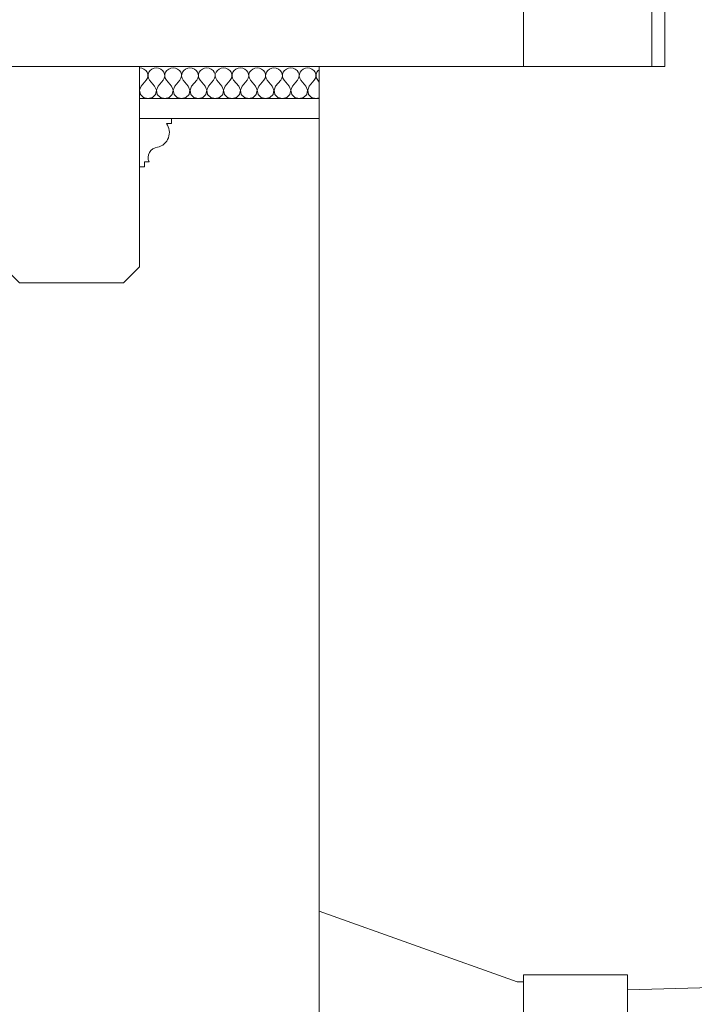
# Model space of a CAD drawing. Header units: millimetres. Extents: x -573548 to 674770, y -246895 to -89040.
# Tile 104 of 199: x 117791 to 118634, y -236849 to -235619. Entities that reach past the tile are written whole.
import ezdxf

# ---------------------------------------------------------------- set-up
doc = ezdxf.new("R2010")
doc.units = ezdxf.units.MM
for name, color, linetype, lineweight in [('A-ZELBET_Nr_pióra__21', 8, 'Continuous', 9), ('A_okno_Nr_pióra__1', 8, 'Continuous', 9), ('A_płatwie_Nr_pióra__41', 8, 'Continuous', 9), ('belki sufitowe_Nr_pióra__41', 8, 'Continuous', 9), ('drewno_Nr_pióra__41', 8, 'Continuous', 9), ('Nowe_Drawing & Figure_Nr_pióra__59', 8, 'Continuous', 9), ('Nowe_strop_Nr_pióra__59', 8, 'Continuous', 9), ('SCIANY_KONSTR_Nr_pióra__21', 8, 'Continuous', 9), ('strop_Nr_pióra__41', 8, 'Continuous', 9)]:
    doc.layers.add(name, color=color, linetype=linetype, lineweight=lineweight)
doc.layers.add('Nowe_Drawing & Figure', color=7, linetype='Continuous')

# ---------------------------------------------------------------- blocks, each defined once
blk = doc.blocks.new('*X486', base_point=(477978.7, -104863.6))
at = {"layer": 'Nowe_Drawing & Figure', "color": 21, "linetype": 'Continuous', "lineweight": 13, "true_color": 0xffaaaa}
for p, q in [((512710.6, -73220.8), (512707.7, -73220.4)), ((512713.2, -73221.8), (512710.6, -73220.8)), ((512715.5, -73223.5), (512713.2, -73221.8)), ((512723.2, -73221.8), (512721, -73223.5)), ((512725.9, -73220.8), (512723.2, -73221.8)), ((512728.7, -73220.4), (512725.9, -73220.8)), ((512731.6, -73220.8), (512728.7, -73220.4)), ((512734.2, -73221.8), (512731.6, -73220.8)), ((512736.5, -73223.5), (512734.2, -73221.8)), ((512744.2, -73221.8), (512742, -73223.5)), ((512746.9, -73220.8), (512744.2, -73221.8)), ((512749.7, -73220.4), (512746.9, -73220.8)), ((512752.6, -73220.8), (512749.7, -73220.4)), ((512755.2, -73221.8), (512752.6, -73220.8)), ((512757.5, -73223.5), (512755.2, -73221.8)), ((512765.2, -73221.8), (512763, -73223.5)), ((512767.9, -73220.8), (512765.2, -73221.8)), ((512770.7, -73220.4), (512767.9, -73220.8)), ((512773.6, -73220.8), (512770.7, -73220.4)), ((512776.2, -73221.8), (512773.6, -73220.8)), ((512778.5, -73223.5), (512776.2, -73221.8)), ((512786.2, -73221.8), (512784, -73223.5)), ((512788.9, -73220.8), (512786.2, -73221.8)), ((512791.7, -73220.4), (512788.9, -73220.8)), ((512794.6, -73220.8), (512791.7, -73220.4)), ((512797.2, -73221.8), (512794.6, -73220.8)), ((512799.5, -73223.5), (512797.2, -73221.8)), ((512807.2, -73221.8), (512805, -73223.5)), ((512809.9, -73220.8), (512807.2, -73221.8)), ((512812.7, -73220.4), (512809.9, -73220.8)), ((512815.6, -73220.8), (512812.7, -73220.4)), ((512818.2, -73221.8), (512815.6, -73220.8)), ((512820.5, -73223.5), (512818.2, -73221.8)), ((512828.2, -73221.8), (512826, -73223.5)), ((512830.9, -73220.8), (512828.2, -73221.8)), ((512833.7, -73220.4), (512830.9, -73220.8)), ((512836.6, -73220.8), (512833.7, -73220.4)), ((512839.2, -73221.8), (512836.6, -73220.8)), ((512841.5, -73223.5), (512839.2, -73221.8)), ((512849.2, -73221.8), (512847, -73223.5)), ((512851.9, -73220.8), (512849.2, -73221.8)), ((512854.7, -73220.4), (512851.9, -73220.8)), ((512857.6, -73220.8), (512854.7, -73220.4)), ((512860.2, -73221.8), (512857.6, -73220.8)), ((512862.5, -73223.5), (512860.2, -73221.8)), ((512870.2, -73221.8), (512868, -73223.5)), ((512872.9, -73220.8), (512870.2, -73221.8)), ((512875.7, -73220.4), (512872.9, -73220.8)), ((512878.6, -73220.8), (512875.7, -73220.4)), ((512881.2, -73221.8), (512878.6, -73220.8)), ((512883.5, -73223.5), (512881.2, -73221.8)), ((512891.2, -73221.8), (512889, -73223.5)), ((512893.9, -73220.8), (512891.2, -73221.8)), ((512896.7, -73220.4), (512893.9, -73220.8)), ((512899.6, -73220.8), (512896.7, -73220.4)), ((512902.2, -73221.8), (512899.6, -73220.8)), ((512904.5, -73223.5), (512902.2, -73221.8)), ((512912.2, -73221.8), (512910, -73223.5)), ((512914.9, -73220.8), (512912.2, -73221.8)), ((512917.7, -73220.4), (512914.9, -73220.8)), ((512920.6, -73220.8), (512917.7, -73220.4)), ((512923.2, -73221.8), (512920.6, -73220.8)), ((512925.5, -73223.5), (512923.2, -73221.8)), ((512932.2, -73222.6), (512931, -73223.5)), ((512717.1, -73225.7), (512715.5, -73223.5)), ((512716.1, -73235.8), (512717.5, -73233.4)), ((512718, -73228.2), (512717.1, -73225.7)), ((512717.5, -73233.4), (512718.2, -73230.9)), ((512718.2, -73230.9), (512718, -73228.2)), ((512718.4, -73228.2), (512718.3, -73230.9)), ((512718.3, -73230.9), (512718.9, -73233.4)), ((512719.3, -73225.7), (512718.4, -73228.2)), ((512718.9, -73233.4), (512720.3, -73235.8)), ((512721, -73223.5), (512719.3, -73225.7)), ((512738.1, -73225.7), (512736.5, -73223.5)), ((512737.1, -73235.8), (512738.5, -73233.4)), ((512739, -73228.2), (512738.1, -73225.7)), ((512738.5, -73233.4), (512739.2, -73230.9)), ((512739.2, -73230.9), (512739, -73228.2)), ((512739.4, -73228.2), (512739.3, -73230.9)), ((512739.3, -73230.9), (512739.9, -73233.4)), ((512740.3, -73225.7), (512739.4, -73228.2)), ((512739.9, -73233.4), (512741.3, -73235.8)), ((512742, -73223.5), (512740.3, -73225.7)), ((512759.1, -73225.7), (512757.5, -73223.5)), ((512758.1, -73235.8), (512759.5, -73233.4)), ((512760, -73228.2), (512759.1, -73225.7)), ((512759.5, -73233.4), (512760.2, -73230.9)), ((512760.2, -73230.9), (512760, -73228.2)), ((512760.4, -73228.2), (512760.3, -73230.9)), ((512760.3, -73230.9), (512760.9, -73233.4)), ((512761.3, -73225.7), (512760.4, -73228.2)), ((512760.9, -73233.4), (512762.3, -73235.8)), ((512763, -73223.5), (512761.3, -73225.7)), ((512780.1, -73225.7), (512778.5, -73223.5)), ((512779.1, -73235.8), (512780.5, -73233.4)), ((512781, -73228.2), (512780.1, -73225.7)), ((512780.5, -73233.4), (512781.2, -73230.9)), ((512781.2, -73230.9), (512781, -73228.2)), ((512781.4, -73228.2), (512781.3, -73230.9)), ((512781.3, -73230.9), (512781.9, -73233.4)), ((512782.3, -73225.7), (512781.4, -73228.2)), ((512781.9, -73233.4), (512783.3, -73235.8)), ((512784, -73223.5), (512782.3, -73225.7)), ((512801.1, -73225.7), (512799.5, -73223.5)), ((512800.1, -73235.8), (512801.5, -73233.4)), ((512802, -73228.2), (512801.1, -73225.7)), ((512801.5, -73233.4), (512802.2, -73230.9)), ((512802.2, -73230.9), (512802, -73228.2)), ((512802.4, -73228.2), (512802.3, -73230.9)), ((512802.3, -73230.9), (512802.9, -73233.4)), ((512803.3, -73225.7), (512802.4, -73228.2)), ((512802.9, -73233.4), (512804.3, -73235.8)), ((512805, -73223.5), (512803.3, -73225.7)), ((512822.1, -73225.7), (512820.5, -73223.5)), ((512821.1, -73235.8), (512822.5, -73233.4)), ((512823, -73228.2), (512822.1, -73225.7)), ((512822.5, -73233.4), (512823.2, -73230.9)), ((512823.2, -73230.9), (512823, -73228.2)), ((512823.4, -73228.2), (512823.3, -73230.9)), ((512823.3, -73230.9), (512823.9, -73233.4)), ((512824.3, -73225.7), (512823.4, -73228.2)), ((512823.9, -73233.4), (512825.3, -73235.8)), ((512826, -73223.5), (512824.3, -73225.7)), ((512843.1, -73225.7), (512841.5, -73223.5)), ((512842.1, -73235.8), (512843.5, -73233.4)), ((512844, -73228.2), (512843.1, -73225.7)), ((512843.5, -73233.4), (512844.2, -73230.9)), ((512844.2, -73230.9), (512844, -73228.2)), ((512844.4, -73228.2), (512844.3, -73230.9)), ((512844.3, -73230.9), (512844.9, -73233.4)), ((512845.3, -73225.7), (512844.4, -73228.2)), ((512844.9, -73233.4), (512846.3, -73235.8)), ((512847, -73223.5), (512845.3, -73225.7)), ((512864.1, -73225.7), (512862.5, -73223.5)), ((512863.1, -73235.8), (512864.5, -73233.4)), ((512865, -73228.2), (512864.1, -73225.7)), ((512864.5, -73233.4), (512865.2, -73230.9)), ((512865.2, -73230.9), (512865, -73228.2)), ((512865.4, -73228.2), (512865.3, -73230.9)), ((512865.3, -73230.9), (512865.9, -73233.4)), ((512866.3, -73225.7), (512865.4, -73228.2)), ((512865.9, -73233.4), (512867.3, -73235.8)), ((512868, -73223.5), (512866.3, -73225.7)), ((512885.1, -73225.7), (512883.5, -73223.5)), ((512884.1, -73235.8), (512885.5, -73233.4)), ((512886, -73228.2), (512885.1, -73225.7)), ((512885.5, -73233.4), (512886.2, -73230.9)), ((512886.2, -73230.9), (512886, -73228.2)), ((512886.4, -73228.2), (512886.3, -73230.9)), ((512886.3, -73230.9), (512886.9, -73233.4)), ((512887.3, -73225.7), (512886.4, -73228.2)), ((512886.9, -73233.4), (512888.3, -73235.8)), ((512889, -73223.5), (512887.3, -73225.7)), ((512906.1, -73225.7), (512904.5, -73223.5)), ((512905.1, -73235.8), (512906.5, -73233.4)), ((512907, -73228.2), (512906.1, -73225.7)), ((512906.5, -73233.4), (512907.2, -73230.9)), ((512907.2, -73230.9), (512907, -73228.2)), ((512907.4, -73228.2), (512907.3, -73230.9)), ((512907.3, -73230.9), (512907.9, -73233.4)), ((512908.3, -73225.7), (512907.4, -73228.2)), ((512907.9, -73233.4), (512909.3, -73235.8)), ((512910, -73223.5), (512908.3, -73225.7)), ((512927.1, -73225.7), (512925.5, -73223.5)), ((512926.1, -73235.8), (512927.5, -73233.4)), ((512928, -73228.2), (512927.1, -73225.7)), ((512927.5, -73233.4), (512928.2, -73230.9)), ((512928.2, -73230.9), (512928, -73228.2)), ((512928.4, -73228.2), (512928.3, -73230.9)), ((512928.3, -73230.9), (512928.9, -73233.4)), ((512929.3, -73225.7), (512928.4, -73228.2)), ((512928.9, -73233.4), (512930.3, -73235.8)), ((512931, -73223.5), (512929.3, -73225.7)), ((512709.8, -73243.4), (512707.8, -73248.3)), ((512709.8, -73243.4), (512716.1, -73235.8)), ((512726.6, -73243.4), (512720.3, -73235.8)), ((512728.7, -73248.3), (512726.6, -73243.4)), ((512730.8, -73243.4), (512728.8, -73248.3)), ((512730.8, -73243.4), (512737.1, -73235.8)), ((512747.6, -73243.4), (512741.3, -73235.8)), ((512749.7, -73248.3), (512747.6, -73243.4)), ((512751.8, -73243.4), (512749.8, -73248.3)), ((512751.8, -73243.4), (512758.1, -73235.8)), ((512768.6, -73243.4), (512762.3, -73235.8)), ((512770.7, -73248.3), (512768.6, -73243.4)), ((512772.8, -73243.4), (512770.8, -73248.3)), ((512772.8, -73243.4), (512779.1, -73235.8)), ((512789.6, -73243.4), (512783.3, -73235.8)), ((512791.7, -73248.3), (512789.6, -73243.4)), ((512793.8, -73243.4), (512791.8, -73248.3)), ((512793.8, -73243.4), (512800.1, -73235.8)), ((512810.6, -73243.4), (512804.3, -73235.8)), ((512812.7, -73248.3), (512810.6, -73243.4)), ((512814.8, -73243.4), (512812.8, -73248.3)), ((512814.8, -73243.4), (512821.1, -73235.8)), ((512831.6, -73243.4), (512825.3, -73235.8)), ((512833.7, -73248.3), (512831.6, -73243.4)), ((512835.8, -73243.4), (512833.8, -73248.3)), ((512835.8, -73243.4), (512842.1, -73235.8)), ((512852.6, -73243.4), (512846.3, -73235.8)), ((512854.7, -73248.3), (512852.6, -73243.4)), ((512856.8, -73243.4), (512854.8, -73248.3)), ((512856.8, -73243.4), (512863.1, -73235.8)), ((512873.6, -73243.4), (512867.3, -73235.8)), ((512875.7, -73248.3), (512873.6, -73243.4)), ((512877.8, -73243.4), (512875.8, -73248.3)), ((512877.8, -73243.4), (512884.1, -73235.8)), ((512894.6, -73243.4), (512888.3, -73235.8)), ((512896.7, -73248.3), (512894.6, -73243.4)), ((512898.8, -73243.4), (512896.8, -73248.3)), ((512898.8, -73243.4), (512905.1, -73235.8)), ((512915.6, -73243.4), (512909.3, -73235.8)), ((512917.7, -73248.3), (512915.6, -73243.4)), ((512919.8, -73243.4), (512917.8, -73248.3)), ((512919.8, -73243.4), (512926.1, -73235.8)), ((512932.2, -73238.1), (512930.3, -73235.8)), ((512707.8, -73248.3), (512708.8, -73253.5)), ((512708.8, -73253.5), (512712.7, -73257.4)), ((512712.7, -73257.4), (512718.2, -73258.8)), ((512718.2, -73258.8), (512723.7, -73257.4)), ((512723.7, -73257.4), (512727.6, -73253.5)), ((512727.6, -73253.5), (512728.7, -73248.3)), ((512728.8, -73248.3), (512729.8, -73253.5)), ((512729.8, -73253.5), (512733.7, -73257.4)), ((512733.7, -73257.4), (512739.2, -73258.8)), ((512739.2, -73258.8), (512744.7, -73257.4)), ((512744.7, -73257.4), (512748.6, -73253.5)), ((512748.6, -73253.5), (512749.7, -73248.3)), ((512749.8, -73248.3), (512750.8, -73253.5)), ((512750.8, -73253.5), (512754.7, -73257.4)), ((512754.7, -73257.4), (512760.2, -73258.8)), ((512760.2, -73258.8), (512765.7, -73257.4)), ((512765.7, -73257.4), (512769.6, -73253.5)), ((512769.6, -73253.5), (512770.7, -73248.3)), ((512770.8, -73248.3), (512771.8, -73253.5)), ((512771.8, -73253.5), (512775.7, -73257.4)), ((512775.7, -73257.4), (512781.2, -73258.8)), ((512781.2, -73258.8), (512786.7, -73257.4)), ((512786.7, -73257.4), (512790.6, -73253.5)), ((512790.6, -73253.5), (512791.7, -73248.3)), ((512791.8, -73248.3), (512792.8, -73253.5)), ((512792.8, -73253.5), (512796.7, -73257.4)), ((512796.7, -73257.4), (512802.2, -73258.8)), ((512802.2, -73258.8), (512807.7, -73257.4)), ((512807.7, -73257.4), (512811.6, -73253.5)), ((512811.6, -73253.5), (512812.7, -73248.3)), ((512812.8, -73248.3), (512813.8, -73253.5)), ((512813.8, -73253.5), (512817.7, -73257.4)), ((512817.7, -73257.4), (512823.2, -73258.8)), ((512823.2, -73258.8), (512828.7, -73257.4)), ((512828.7, -73257.4), (512832.6, -73253.5)), ((512832.6, -73253.5), (512833.7, -73248.3)), ((512833.8, -73248.3), (512834.8, -73253.5)), ((512834.8, -73253.5), (512838.7, -73257.4)), ((512838.7, -73257.4), (512844.2, -73258.8)), ((512844.2, -73258.8), (512849.7, -73257.4)), ((512849.7, -73257.4), (512853.6, -73253.5)), ((512853.6, -73253.5), (512854.7, -73248.3)), ((512854.8, -73248.3), (512855.8, -73253.5)), ((512855.8, -73253.5), (512859.7, -73257.4)), ((512859.7, -73257.4), (512865.2, -73258.8)), ((512865.2, -73258.8), (512870.7, -73257.4)), ((512870.7, -73257.4), (512874.6, -73253.5)), ((512874.6, -73253.5), (512875.7, -73248.3)), ((512875.8, -73248.3), (512876.8, -73253.5)), ((512876.8, -73253.5), (512880.7, -73257.4)), ((512880.7, -73257.4), (512886.2, -73258.8)), ((512886.2, -73258.8), (512891.7, -73257.4)), ((512891.7, -73257.4), (512895.6, -73253.5)), ((512895.6, -73253.5), (512896.7, -73248.3)), ((512896.8, -73248.3), (512897.8, -73253.5)), ((512897.8, -73253.5), (512901.7, -73257.4)), ((512901.7, -73257.4), (512907.2, -73258.8)), ((512907.2, -73258.8), (512912.7, -73257.4)), ((512912.7, -73257.4), (512916.6, -73253.5)), ((512916.6, -73253.5), (512917.7, -73248.3)), ((512917.8, -73248.3), (512918.8, -73253.5)), ((512918.8, -73253.5), (512922.7, -73257.4)), ((512922.7, -73257.4), (512928.2, -73258.8)), ((512928.2, -73258.8), (512932.2, -73257.8))]:
    blk.add_line(p, q, dxfattribs=at)
blk = doc.blocks.new('Wypełnienie_54_1', base_point=(477978.7, -104863.6))
at = {"layer": 'Nowe_Drawing & Figure', "color": 21, "linetype": 'Continuous', "lineweight": 13, "true_color": 0xffaaaa}
blk.add_blockref('*X486', (477978.7, -104863.6), dxfattribs=at)
blk = doc.blocks.new('A$C685D2BB2')
at = {"layer": 'A-ZELBET_Nr_pióra__21'}
blk.add_line((40436.5, 11377.3), (40436.5, 11217.3), dxfattribs=at)
at = {"layer": 'A_okno_Nr_pióra__1'}
blk.add_line((40004.4, 10162.3), (40004.4, 9152.3), dxfattribs=at)
at = {"layer": 'A_płatwie_Nr_pióra__41'}
blk.add_lwpolyline([(40419.9, 11217.3), (40259.9, 11217.3), (40259.9, 11377.3), (40419.9, 11377.3)], close=True, dxfattribs=at)
at = {"layer": 'belki sufitowe_Nr_pióra__41'}
blk.add_lwpolyline([(39759.9, 10947.3), (39779.9, 10967.3), (39779.9, 11217.3), (39609.9, 11217.3), (39609.9, 10967.3), (39629.9, 10947.3)], close=True, dxfattribs=at)
blk.add_lwpolyline([(39779.9, 11152.3), (39819.9, 11152.3), (39819.9, 11146.3), (39813.4, 11146.3, -0.549198), (39802.3, 11116.6, 0.516526), (39791.8, 11098.3), (39785.9, 11098.3), (39785.9, 11092.3), (39779.9, 11092.3)], format="xyb", close=True, dxfattribs=at)
at = {"layer": 'drewno_Nr_pióra__41'}
blk.add_lwpolyline([(40362.7, 10009.5), (40285.7, 10009.5), (40362.7, 10009.5), (40362.7, 10019.5), (40389.7, 10019.5), (40389.7, 10082.5), (40259.7, 10082.5), (40259.7, 10019.5), (40285.7, 10019.5), (40285.7, 10009.5)], dxfattribs=at)
at = {"layer": 'Nowe_strop_Nr_pióra__59'}
blk.add_line((24142.7, 11217.3), (40004.4, 11217.3), dxfattribs=at)
at = {"layer": 'SCIANY_KONSTR_Nr_pióra__21'}
for p, q in [((40004.4, 10162.3), (40004.4, 11217.3)), ((40004.4, 11217.3), (40436.5, 11217.3)), ((40251.9, 10074), (40004.4, 10162.3)), ((40251.9, 10074), (40259.7, 10074))]:
    blk.add_line(p, q, dxfattribs=at)
blk.add_lwpolyline([(40604.9, 10624.8), (40604.9, 10192.3), (40587.4, 10192.3), (40587.4, 10177.5, -1.370263), (40560.2, 10134.7), (40545.2, 10134.7), (40545.2, 10122.4, 0.384094), (40509.9, 10086.9), (40509.9, 10067.3), (40389.9, 10064)], format="xyb", dxfattribs=at)
at = {"layer": 'strop_Nr_pióra__41'}
for p, q in [((39779.9, 11177.3), (40004.4, 11177.3)), ((39779.9, 11152.3), (40004.4, 11152.3))]:
    blk.add_line(p, q, dxfattribs=at)
at = {"layer": 'Nowe_Drawing & Figure_Nr_pióra__59'}
blk.add_blockref('Wypełnienie_54_1', (5050.9, -20427.5), dxfattribs=at)

msp = doc.modelspace()

# ---------------------------------------------------------------- block references
at = {"color": 150}
msp.add_blockref('A$C685D2BB2', (78160.5, -246894.6), dxfattribs=at)

doc.saveas('drawing.dxf')
